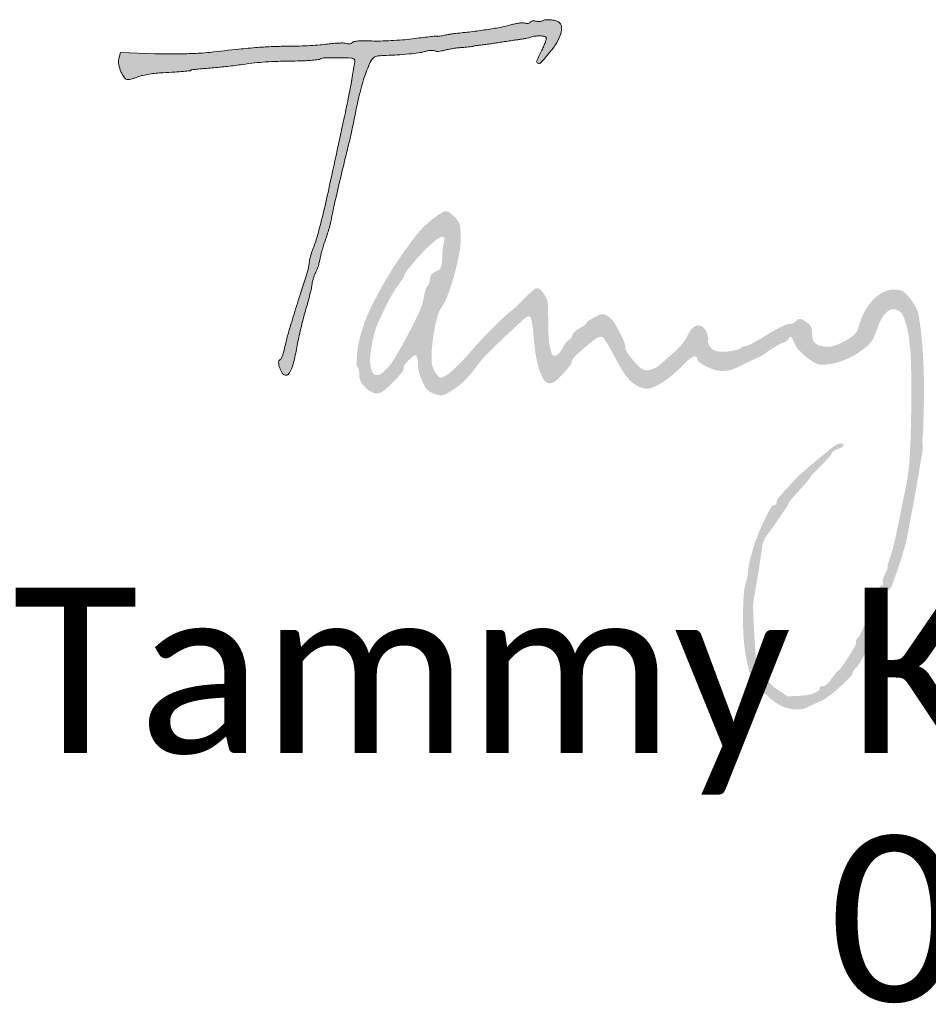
# Paper-space layout 'Layout1' of a CAD drawing. Extents: x 0 to 39.3, y 0 to 22.
# Tile 128 of 131: x 36.2 to 37, y 3.4 to 4.2. Entities that reach past the tile are written whole.
import ezdxf

# ---------------------------------------------------------------- set-up
doc = ezdxf.new("R2010")
doc.units = 0
doc.header["$MEASUREMENT"] = 0
doc.layers.add('SH_Text', color=7, linetype='Continuous', lineweight=13)
doc.styles.add('P_Straight-Normal LS 0.50', font='calibri.ttf', dxfattribs={"height": 0.14})

# ---------------------------------------------------------------- blocks, each defined once
blk = doc.blocks.new('TITLE_DDD_SIGNATURE_D08')
at = {"layer": 'SH_Text', "lineweight": 0, "extrusion": (0, 0, -1)}
blk.add_hatch(color=256, dxfattribs=at).paths.add_polyline_path([(-0.45082, 0.38018, 0.038191), (-0.45488, 0.3802, 0.038524), (-0.45897, 0.37958, 0.08992), (-0.46181, 0.37836, 0.223154), (-0.46419, 0.37445, 0.099601), (-0.46363, 0.3683, 0.066931), (-0.46014, 0.36057, 0.036284), (-0.45399, 0.35212, 0.011195), (-0.44684, 0.34405, 0.311046), (-0.44423, 0.34346, 0.424721), (-0.44339, 0.34552, 0.013238), (-0.44773, 0.35463, -0.015181), (-0.44939, 0.35814, -0.021391), (-0.45063, 0.36136, -0.018366), (-0.45142, 0.36404, -0.195758), (-0.45127, 0.36514, -0.22), (-0.44974, 0.36622, -0.039141), (-0.44617, 0.36659, -0.039886), (-0.442, 0.36637, -0.047303), (-0.43816, 0.36548, 0.024585), (-0.43656, 0.36503, 0.006869), (-0.43402, 0.36449, 0.006912), (-0.43112, 0.36395, 0.007216), (-0.42825, 0.36351, -0.001776), (-0.42484, 0.36301, -0.000705), (-0.42016, 0.36231, -0.000698), (-0.41512, 0.36154, -0.000876), (-0.41044, 0.36082, 0.002834), (-0.40591, 0.36013, 0.002704), (-0.4013, 0.35948, 0.00268), (-0.39722, 0.35895, 0.009641), (-0.39462, 0.35868, -0.008449), (-0.39272, 0.35849, -0.013792), (-0.39113, 0.35825, -0.007423), (-0.38983, 0.35801, -0.346906), (-0.38967, 0.35781, 0.371186), (-0.38949, 0.35762, 0.002456), (-0.38706, 0.35735, 0.007832), (-0.3842, 0.35708, 0.004736), (-0.3808, 0.35686, -0.014411), (-0.37695, 0.35652, -0.010367), (-0.37266, 0.35594, -0.010483), (-0.3686, 0.35521, -0.022185), (-0.3655, 0.35444, 0.025144), (-0.36288, 0.35381, 0.029608), (-0.36036, 0.35349, 0.030698), (-0.35823, 0.35347, 0.133445), (-0.35704, 0.35387, -0.132102), (-0.35586, 0.35426, -0.030631), (-0.35374, 0.35426, -0.029542), (-0.35122, 0.35395, -0.025183), (-0.34862, 0.35334, 0.035433), (-0.34336, 0.35221, 0.011815), (-0.33553, 0.3513, 0.009142), (-0.32502, 0.35052, 0.003841), (-0.31085, 0.34983, -0.064203), (-0.30707, 0.34919, -0.138084), (-0.3046, 0.3476, -0.077647), (-0.30251, 0.34433, -0.011234), (-0.29946, 0.33698, -0.016294), (-0.29687, 0.32958, -0.012382), (-0.29449, 0.32133, -0.009772), (-0.29206, 0.31121, -0.004472), (-0.28927, 0.29791, 0.001283), (-0.28791, 0.29126, 0.001551), (-0.2866, 0.28502, 0.001315), (-0.28547, 0.27977, 0.010592), (-0.2849, 0.27737, -0.005465), (-0.28164, 0.26442, -0.001377), (-0.27662, 0.24326, -0.001102), (-0.27173, 0.22212, -0.01004), (-0.2698, 0.21286, 0.01292), (-0.26886, 0.20847, 0.007989), (-0.26754, 0.20337, 0.008011), (-0.26607, 0.19837, 0.01426), (-0.26468, 0.19431, -0.01171), (-0.26333, 0.19041, -0.008004), (-0.26196, 0.18592, -0.008071), (-0.26078, 0.18155, -0.016125), (-0.26002, 0.17805, 0.017393), (-0.25932, 0.17489, 0.014551), (-0.25837, 0.17159, 0.014799), (-0.25732, 0.16862, 0.038442), (-0.25634, 0.16657, -0.039027), (-0.25541, 0.16461, -0.018533), (-0.2545, 0.16197, -0.018242), (-0.25375, 0.15911, -0.024611), (-0.2533, 0.15649, 0.024548), (-0.25273, 0.15321, 0.006028), (-0.25148, 0.14788, 0.006159), (-0.24989, 0.1418, 0.006119), (-0.24814, 0.13575, -0.00861), (-0.24626, 0.12908, -0.005153), (-0.24423, 0.1211, -0.005158), (-0.24238, 0.11311, -0.008929), (-0.24103, 0.10643, 0.010009), (-0.23834, 0.09325, 0.036857), (-0.23586, 0.08511, 0.067374), (-0.23337, 0.08058, 0.29735), (-0.23065, 0.07957, 0.198042), (-0.22801, 0.08143, 0.061355), (-0.22589, 0.0859, 0.063969), (-0.22499, 0.09053, 0.285847), (-0.22624, 0.09286, -0.14205), (-0.22714, 0.09379, -0.025483), (-0.22816, 0.09599, -0.025705), (-0.22912, 0.09879, -0.020741), (-0.22987, 0.10187, 0.010171), (-0.2307, 0.10562, 0.004498), (-0.23193, 0.11054, 0.00445), (-0.23334, 0.11574, 0.005977), (-0.23471, 0.12042, 0.000354), (-0.24006, 0.13782, 0.001648), (-0.24318, 0.14785, 0.002772), (-0.24548, 0.15501, 0.003469), (-0.2477, 0.16163, -0.0113), (-0.24889, 0.16539, -0.011127), (-0.24992, 0.16922, -0.011061), (-0.25067, 0.17261, -0.041161), (-0.25092, 0.17478, 0.043063), (-0.25117, 0.17686, 0.014323), (-0.25188, 0.17985, 0.014138), (-0.25285, 0.18313, 0.015636), (-0.25398, 0.18624, -0.02561), (-0.25755, 0.19667, -0.009232), (-0.26157, 0.21183, -0.005963), (-0.26676, 0.23412, -0.001582), (-0.27452, 0.26982, 0.00018), (-0.27611, 0.27728, 0.000155), (-0.2778, 0.28513, 0.000156), (-0.27934, 0.29226, 0.000447), (-0.28041, 0.29721, -0.003753), (-0.28437, 0.31609, -0.006628), (-0.28732, 0.33174, -0.002242), (-0.28957, 0.34494, -0.233525), (-0.28905, 0.34665, -0.196774), (-0.28652, 0.34781, -0.006417), (-0.27514, 0.34812, -0.008362), (-0.26399, 0.34809, -0.126339), (-0.26029, 0.34706, 0.101968), (-0.25858, 0.3465, 0.007262), (-0.25357, 0.34599, 0.009988), (-0.24754, 0.34559, 0.007365), (-0.24084, 0.34538, -0.002584), (-0.22445, 0.34502, -0.009136), (-0.21393, 0.34454, -0.011831), (-0.2049, 0.34374, -0.007043), (-0.1942, 0.3424, 0.003171), (-0.18824, 0.3416, 0.002519), (-0.18181, 0.34081, 0.002546), (-0.17583, 0.34014, 0.00638), (-0.17146, 0.33973, -0.000541), (-0.15965, 0.33876, -0.004524), (-0.15431, 0.33827, -0.002919), (-0.15098, 0.33791, -0.372496), (-0.15072, 0.33763, 0.375707), (-0.15029, 0.33717, 0.002576), (-0.14446, 0.3366, 0.007184), (-0.13709, 0.33604, 0.003046), (-0.1272, 0.33548, -0.014591), (-0.12148, 0.33502, -0.012894), (-0.11555, 0.33422, -0.013062), (-0.11024, 0.33322, -0.037914), (-0.10667, 0.33216, 0.010839), (-0.10385, 0.33115, 0.012296), (-0.10112, 0.33032, 0.011549), (-0.09876, 0.32972, 0.064351), (-0.09747, 0.3296, 0.232772), (-0.0945, 0.33118, 0.053816), (-0.09162, 0.33625, 0.053303), (-0.08974, 0.34226, 0.111443), (-0.08987, 0.34713), (-0.09121, 0.35244), (-0.12019, 0.35153, -0.007705), (-0.13258, 0.35132, -0.006253), (-0.14587, 0.35148, -0.006325), (-0.15812, 0.35193, -0.01629), (-0.16695, 0.35266, 0.002086), (-0.19142, 0.35537, 0.007235), (-0.20727, 0.35683, 0.010057), (-0.2202, 0.35757, 0.008179), (-0.23408, 0.35786, -0.007319), (-0.24254, 0.35802, -0.005808), (-0.25167, 0.35843, -0.005875), (-0.26012, 0.35901, -0.014597), (-0.26629, 0.35969, 0.012588), (-0.27135, 0.36027, 0.014565), (-0.27618, 0.36055, 0.013675), (-0.28027, 0.36056, 0.078781), (-0.28239, 0.36018, -0.060023), (-0.28386, 0.35985, -0.065703), (-0.28532, 0.35989, -0.074465), (-0.28655, 0.36029, -0.13201), (-0.28735, 0.36099, 0.210064), (-0.28864, 0.36182, 0.019073), (-0.29253, 0.36229, 0.020853), (-0.29762, 0.36249, 0.011713), (-0.30381, 0.36233, -0.017127), (-0.31095, 0.36222, -0.008224), (-0.32012, 0.36255, -0.008143), (-0.32968, 0.3632, -0.011528), (-0.33816, 0.36412, 0.00269), (-0.34565, 0.36507, 0.004033), (-0.35221, 0.3658, 0.001714), (-0.35781, 0.36637, 0.086372), (-0.35891, 0.36629, -0.07978), (-0.35977, 0.36621, -0.013687), (-0.36141, 0.36637, -0.014608), (-0.36333, 0.36667, -0.012581), (-0.36534, 0.3671, 0.012455), (-0.36767, 0.36759, 0.006488), (-0.37059, 0.3681, 0.006447), (-0.3736, 0.36854, 0.009782), (-0.37623, 0.36884, -0.007505), (-0.3893, 0.37027, -0.007737), (-0.40219, 0.37208, -0.00802), (-0.41349, 0.37402, -0.023068), (-0.42123, 0.37586, 0.018249), (-0.42505, 0.3768, 0.021378), (-0.42873, 0.37741, 0.020902), (-0.43185, 0.37766, 0.109193), (-0.43353, 0.37735, -0.072234), (-0.43473, 0.37704, -0.074712), (-0.43595, 0.37709, -0.08173), (-0.43701, 0.37748, -0.118223), (-0.43774, 0.37815, 0.125981), (-0.4385, 0.37885, 0.070432), (-0.4397, 0.37927, 0.063028), (-0.44111, 0.37938, 0.05974), (-0.44254, 0.37914, -0.043778), (-0.44402, 0.37884, -0.037533), (-0.44562, 0.37878, -0.039246), (-0.44708, 0.37895, -0.082031), (-0.44815, 0.37935, 0.110882)])
h = blk.add_hatch(color=256, dxfattribs=at)
h.paths.add_polyline_path([(-0.67029, -0.20207, 0.082491), (-0.66703, -0.20288, 0.027749), (-0.66211, -0.20299, 0.053358), (-0.65608, -0.20216, 0.049119), (-0.65019, -0.20005, 0.047062), (-0.64459, -0.19673, 0.041304), (-0.63945, -0.19229, -0.029917), (-0.63835, -0.1913, -0.030468), (-0.63716, -0.19046, -0.031988), (-0.63603, -0.18986, -0.098669), (-0.6352, -0.18967, 0.179967), (-0.63426, -0.18929, 0.017102), (-0.63248, -0.18752, 0.020129), (-0.63044, -0.1852, 0.014511), (-0.62836, -0.18245, 0.08182), (-0.62389, -0.17336, 0.028965), (-0.6205, -0.15921, 0.026392), (-0.61836, -0.14216, 0.02115), (-0.61781, -0.12367, 0.010201), (-0.61831, -0.10855, 0.033133), (-0.6195, -0.0986, 0.053132), (-0.62133, -0.09254), (-0.62232, -0.08544, 0.034683), (-0.62275, -0.0814, 0.023368), (-0.6242, -0.07497, 0.007016), (-0.627, -0.06533, 0.022774), (-0.63097, -0.05423, 0.017389), (-0.63626, -0.04246, 0.009191), (-0.64173, -0.03184, 0.284318), (-0.6442, -0.03042, -0.128519), (-0.64496, -0.03025, -0.100727), (-0.64563, -0.02971, -0.089151), (-0.64609, -0.02889, -0.075721), (-0.64627, -0.02791, 0.09248), (-0.64655, -0.02666, 0.03134), (-0.64738, -0.025, 0.029919), (-0.64855, -0.02323, 0.030206), (-0.64992, -0.02162, -0.004846), (-0.65166, -0.01978, -0.001943), (-0.654, -0.01724, -0.001922), (-0.6565, -0.01447, -0.002427), (-0.65879, -0.01189, 0.030747), (-0.66694, -0.00371, 0.008828), (-0.68053, 0.00794, 0.004934), (-0.69469, 0.01941, 0.112206), (-0.69938, 0.02166, 0.095012), (-0.70213, 0.02175, 0.460296), (-0.70285, 0.02059, 0.182316), (-0.70136, 0.01871, 0.052113), (-0.69792, 0.01711, -0.030478), (-0.69601, 0.01632, -0.040139), (-0.69439, 0.01536, -0.045099), (-0.69324, 0.01438, -0.188397), (-0.69289, 0.01356, 0.162162), (-0.69248, 0.01247, 0.009273), (-0.69016, 0.00967, 0.01338), (-0.68719, 0.00641, 0.009371), (-0.68369, 0.00289, -0.005545), (-0.68018, -0.00057, -0.008434), (-0.67722, -0.00366, -0.003949), (-0.67478, -0.00633, -0.176661), (-0.67451, -0.00702, 0.165321), (-0.67424, -0.00772, 0.003352), (-0.67179, -0.01067, 0.007536), (-0.66882, -0.01409, 0.004949), (-0.6653, -0.01794, -0.00599), (-0.66178, -0.02181, -0.00895), (-0.65881, -0.02528, -0.004648), (-0.65639, -0.02826, -0.161469), (-0.65608, -0.02909, 0.13926), (-0.65559, -0.03065, 0.001903), (-0.64998, -0.03904, 0.005861), (-0.64397, -0.04775, 0.006929), (-0.63807, -0.05583, -0.041323), (-0.63664, -0.0581, -0.025897), (-0.63534, -0.06096, -0.025929), (-0.63435, -0.06393, -0.042379), (-0.63386, -0.06653, 0.012059), (-0.63308, -0.07263, 0.001908), (-0.63123, -0.08457, 0.002273), (-0.62911, -0.09747, 0.003456), (-0.62715, -0.10866, -0.052549), (-0.62643, -0.1181, -0.007105), (-0.62729, -0.13797, -0.00465), (-0.62866, -0.15841, -0.109816), (-0.63033, -0.16391, 0.014464), (-0.63111, -0.16539, 0.006192), (-0.63207, -0.16741, 0.006121), (-0.63304, -0.16959, 0.008021), (-0.63387, -0.17161, -0.047847), (-0.63498, -0.17378, -0.019927), (-0.63685, -0.17649, -0.019498), (-0.63911, -0.17925, -0.023868), (-0.64143, -0.18164, 0.032369), (-0.64361, -0.18396), (-0.65577, -0.19216, 0.011537), (-0.65975, -0.19182, 0.010982), (-0.66381, -0.19165, -0.031187), (-0.67095, -0.19108, -0.0468), (-0.67702, -0.18961, -0.058193), (-0.68129, -0.18756, -0.249004), (-0.68265, -0.18519, 0.151046), (-0.68289, -0.18448, 0.098438), (-0.68354, -0.18388, 0.081443), (-0.6845, -0.18349, 0.063486), (-0.68561, -0.18339, -0.135076), (-0.68697, -0.18306, -0.044017), (-0.6887, -0.18189, -0.040144), (-0.69048, -0.1802, -0.035717), (-0.69204, -0.17818, 0.01101), (-0.69355, -0.17601, 0.010535), (-0.69518, -0.17387, 0.010527), (-0.69669, -0.17205, 0.036757), (-0.69778, -0.17097, -0.061962), (-0.70154, -0.16684, -0.01218), (-0.70713, -0.15848, -0.008981), (-0.71242, -0.1498, -0.125036), (-0.71342, -0.1463, 0.050103), (-0.71359, -0.14502, 0.047675), (-0.71402, -0.14377, 0.051331), (-0.71461, -0.14274, 0.105711), (-0.7153, -0.14212, -0.140585), (-0.71621, -0.14118, -0.008677), (-0.718, -0.13768, -0.012327), (-0.71999, -0.13336, -0.008791), (-0.72201, -0.12843, 0.010979), (-0.72402, -0.12358, 0.017062), (-0.72598, -0.1195, 0.011483), (-0.72776, -0.1163, 0.274966), (-0.72863, -0.11582, -0.153038), (-0.72925, -0.11565, -0.116556), (-0.72974, -0.11513, -0.093696), (-0.73002, -0.11434, -0.066704), (-0.73004, -0.1134, 0.077724), (-0.73023, -0.10947, 0.029725), (-0.73164, -0.10417, 0.022689), (-0.73351, -0.09927, 0.307093), (-0.73505, -0.0983, -0.149296), (-0.7357, -0.09812, -0.148348), (-0.73615, -0.09761, -0.114436), (-0.7363, -0.09682, -0.069095), (-0.73614, -0.09587, 0.111798), (-0.73602, -0.09456, 0.03222), (-0.73642, -0.09255, 0.030674), (-0.73719, -0.09028, 0.028391), (-0.73824, -0.08806, -0.013135), (-0.73929, -0.08601, -0.024102), (-0.74001, -0.08429, -0.024474), (-0.74041, -0.083, -0.480454), (-0.7402, -0.0827, 0.461484), (-0.73994, -0.08238, 0.014528), (-0.74035, -0.08054, 0.018903), (-0.74105, -0.07818, 0.01076), (-0.74205, -0.07538, -0.024424), (-0.74339, -0.07133, -0.005807), (-0.74519, -0.06448, -0.005959), (-0.74709, -0.05654, -0.005853), (-0.7488, -0.04851, 0.000087), (-0.75056, -0.03981, 0.000058), (-0.75258, -0.0298, 0.000058), (-0.75455, -0.02008, 0.000112), (-0.75613, -0.01231, -0.021794), (-0.75777, -0.0019, -0.012182), (-0.7589, 0.01087, -0.008941), (-0.75968, 0.02754, -0.003488), (-0.76018, 0.05059, -0.009756), (-0.75999, 0.08952, -0.034182), (-0.75766, 0.11449, -0.056898), (-0.75336, 0.12976, -0.257781), (-0.7464, 0.13536, -0.16403), (-0.74207, 0.1347, -0.096266), (-0.73792, 0.13142, -0.066194), (-0.73407, 0.12551, -0.031142), (-0.73065, 0.11704, 0.028687), (-0.72839, 0.11135, 0.060686), (-0.72589, 0.10732, 0.053723), (-0.72229, 0.10373, 0.018381), (-0.71638, 0.09931, 0.034459), (-0.70859, 0.09469, 0.035295), (-0.70031, 0.09123, 0.036995), (-0.69205, 0.0891, 0.04942), (-0.68433, 0.08849, 0.122676), (-0.67878, 0.08999, 0.040471), (-0.6717, 0.09472, 0.040835), (-0.66523, 0.10077, 0.08129), (-0.66142, 0.10663, -0.010403), (-0.65958, 0.1106, -0.119831), (-0.6585, 0.11191, -0.353181), (-0.65749, 0.11187, -0.077588), (-0.6563, 0.11044, 0.040421), (-0.65539, 0.10917, 0.044346), (-0.65431, 0.10811, 0.049099), (-0.65324, 0.10739, 0.132134), (-0.65235, 0.10718, -0.134462), (-0.65041, 0.10672, -0.007267), (-0.6449, 0.10358, -0.011691), (-0.63957, 0.10027, -0.04376), (-0.63647, 0.09784, 0.063384), (-0.63575, 0.09731, 0.005245), (-0.6337, 0.09622, 0.006946), (-0.63122, 0.09497, 0.0053), (-0.62846, 0.09367, -0.002093), (-0.62557, 0.09233, -0.002014), (-0.62264, 0.09094, -0.001991), (-0.62007, 0.0897, -0.007323), (-0.61846, 0.08888, 0.01299), (-0.61232, 0.08585, 0.037602), (-0.60787, 0.08419, 0.047037), (-0.60382, 0.08342, 0.031664), (-0.59911, 0.08327, 0.071623), (-0.59309, 0.08434, 0.041242), (-0.58631, 0.08722, 0.038498), (-0.58065, 0.09077, 0.246044), (-0.57923, 0.09371, -0.307451), (-0.57821, 0.09532, -0.21032), (-0.57597, 0.09531, -0.071328), (-0.57218, 0.09292, -0.0235), (-0.56736, 0.08842, 0.024233), (-0.55802, 0.07971, 0.036034), (-0.54898, 0.07313, 0.041971), (-0.54101, 0.06904, 0.13518), (-0.53515, 0.06833, 0.09166), (-0.52808, 0.07075, 0.076091), (-0.52181, 0.07566, 0.052406), (-0.51556, 0.0839, 0.01853), (-0.50836, 0.09686, -0.012107), (-0.50523, 0.10266, -0.018004), (-0.50219, 0.10757, -0.013302), (-0.49949, 0.11138, -0.227615), (-0.49816, 0.11207, -0.170031), (-0.49332, 0.11054, -0.017355), (-0.4838, 0.1029, -0.01681), (-0.47482, 0.09461, -0.184496), (-0.47282, 0.09022, 0.139841), (-0.47241, 0.08907, 0.010673), (-0.47042, 0.08639, 0.014013), (-0.46784, 0.08326, 0.010203), (-0.46481, 0.07992, 0.015835), (-0.46077, 0.07592, 0.053428), (-0.4578, 0.07369, 0.088645), (-0.45535, 0.07277, 0.131151), (-0.45308, 0.07295, 0.1916), (-0.44863, 0.07683, 0.04778), (-0.44498, 0.08598, 0.036404), (-0.44214, 0.09924, 0.017082), (-0.44032, 0.1167, -0.016989), (-0.43985, 0.12124, -0.024673), (-0.4391, 0.12519, -0.022247), (-0.43822, 0.12827, -0.227795), (-0.43732, 0.12919, -0.279629), (-0.43411, 0.12855, -0.003005), (-0.41693, 0.11264, -0.009083), (-0.40115, 0.09731, -0.036858), (-0.39245, 0.08713, 0.01365), (-0.38693, 0.08004, 0.027594), (-0.38215, 0.07484, 0.030592), (-0.37716, 0.07055, 0.021533), (-0.37107, 0.06632, 0.020123), (-0.36665, 0.06377, 0.07833), (-0.36366, 0.06276, 0.091625), (-0.36076, 0.0628, 0.033565), (-0.35678, 0.06387, 0.04883), (-0.35332, 0.06545, 0.070851), (-0.35068, 0.06752, 0.061375), (-0.34847, 0.07048, 0.027588), (-0.3463, 0.07483, 0.022696), (-0.34488, 0.07856, 0.019009), (-0.34372, 0.08264, 0.019429), (-0.34293, 0.08646, 0.048765), (-0.34275, 0.08928, -0.026655), (-0.3427, 0.09159, -0.033261), (-0.3424, 0.09371, -0.035243), (-0.34192, 0.09539, -0.160537), (-0.34129, 0.09618, -0.323107), (-0.3394, 0.0961, -0.026383), (-0.33544, 0.09265, -0.029808), (-0.33182, 0.08869, -0.163841), (-0.33083, 0.08602, 0.170114), (-0.32915, 0.08168, 0.019354), (-0.32191, 0.07382, 0.020777), (-0.31406, 0.06657, 0.137713), (-0.30927, 0.06436, 0.152517), (-0.30408, 0.06512, 0.078577), (-0.29862, 0.06889, 0.077148), (-0.2945, 0.07426, 0.13395), (-0.29321, 0.07968, -0.025226), (-0.29317, 0.0816, -0.028129), (-0.29294, 0.08343, -0.02911), (-0.29257, 0.08495, -0.114401), (-0.29209, 0.08578, 0.178801), (-0.29111, 0.08809, 0.021073), (-0.29109, 0.09376, 0.02378), (-0.29168, 0.10058, 0.019831), (-0.29293, 0.10774, 0.058934), (-0.30242, 0.13542, 0.028015), (-0.32065, 0.16845, 0.027544), (-0.34184, 0.19843, 0.080579), (-0.36048, 0.21544, 0.023731), (-0.36466, 0.2179, 0.153528), (-0.36704, 0.21833, 0.137348), (-0.36937, 0.21735, 0.017663), (-0.37353, 0.21379, 0.046889), (-0.37626, 0.21077, 0.078409), (-0.37786, 0.20775, 0.05883), (-0.3787, 0.2038, 0.016666), (-0.37908, 0.19751, 0.051252), (-0.37805, 0.184, 0.021132), (-0.37404, 0.16607, 0.020994), (-0.36857, 0.14868, 0.056086), (-0.36282, 0.13704, -0.075414), (-0.35947, 0.12954, -0.022197), (-0.35664, 0.11722, -0.022615), (-0.35477, 0.10353, -0.030343), (-0.3544, 0.09102, -0.052779), (-0.35471, 0.08879, -0.028443), (-0.35553, 0.08613, -0.027997), (-0.35668, 0.08348, -0.039105), (-0.35802, 0.08128, -0.02219), (-0.36032, 0.07837, -0.174352), (-0.36179, 0.07753, -0.154455), (-0.36355, 0.07778, -0.016382), (-0.36728, 0.07971, -0.055177), (-0.37032, 0.08188, -0.010592), (-0.37528, 0.08652, -0.011166), (-0.38085, 0.09222, -0.010082), (-0.38636, 0.09835, 0.01018), (-0.39568, 0.10871, 0.008046), (-0.40617, 0.11954, 0.008006), (-0.4161, 0.12916, 0.023693), (-0.42332, 0.13532, -0.022769), (-0.42481, 0.13659, -0.004007), (-0.42748, 0.13912, -0.004336), (-0.43057, 0.14214, -0.003885), (-0.43372, 0.14533, 0.011723), (-0.43682, 0.14836, 0.016424), (-0.43973, 0.15091, 0.012726), (-0.44223, 0.15285, 0.168326), (-0.44333, 0.1532, 0.181282), (-0.4464, 0.15193, 0.060139), (-0.4496, 0.14815, 0.057289), (-0.45205, 0.14329, 0.085362), (-0.45291, 0.13861, 0.000566), (-0.45295, 0.13554, 0.000254), (-0.45298, 0.13149, 0.000251), (-0.45302, 0.12721, 0.000341), (-0.45305, 0.12335, -0.014053), (-0.45346, 0.11131, -0.036135), (-0.45463, 0.10269, -0.054054), (-0.45639, 0.09728, -0.338714), (-0.45879, 0.09599, -0.115698), (-0.46027, 0.0966, -0.042585), (-0.462, 0.09806, -0.039391), (-0.46368, 0.10006, -0.037903), (-0.46506, 0.10231, 0.02378), (-0.46639, 0.10464, 0.023426), (-0.46794, 0.10684, 0.02407), (-0.46948, 0.10863, 0.077683), (-0.47072, 0.10959, -0.060738), (-0.47176, 0.11034, -0.051923), (-0.47265, 0.11136, -0.054397), (-0.47327, 0.11247, -0.092304), (-0.4735, 0.11351, 0.15983), (-0.47392, 0.11466, 0.037593), (-0.47532, 0.11619, 0.034994), (-0.47729, 0.1178, 0.028271), (-0.47959, 0.11924, -0.016491), (-0.4819, 0.1206, -0.023227), (-0.48385, 0.12198, -0.020715), (-0.48532, 0.12322, -0.201548), (-0.48565, 0.12395, 0.217683), (-0.48601, 0.12467, 0.018252), (-0.48772, 0.12596, 0.02166), (-0.48997, 0.12738, 0.014954), (-0.49263, 0.12881, 0.016093), (-0.4969, 0.13077, 0.09959), (-0.49926, 0.13125, 0.123522), (-0.50138, 0.13072, 0.030264), (-0.50447, 0.12882, 0.098037), (-0.50839, 0.12472, 0.021541), (-0.5133, 0.11625, 0.021042), (-0.51746, 0.10742, 0.107802), (-0.51844, 0.10212, -0.13942), (-0.51881, 0.10063, -0.017833), (-0.52058, 0.09781, -0.019744), (-0.52297, 0.09454, -0.015266), (-0.52583, 0.09117, -0.014918), (-0.53006, 0.08675, -0.067559), (-0.53291, 0.08462, -0.108004), (-0.53553, 0.08383, -0.07298), (-0.53864, 0.08405, -0.027235), (-0.54087, 0.08466, -0.023215), (-0.54314, 0.08554, -0.023867), (-0.54513, 0.08653, -0.05914), (-0.54645, 0.08749, 0.005781), (-0.54787, 0.08878, 0.001075), (-0.55052, 0.09112, 0.001152), (-0.55362, 0.09383, 0.001051), (-0.55684, 0.09661, -0.013812), (-0.56235, 0.10164, -0.029352), (-0.56627, 0.10588, -0.034149), (-0.56928, 0.11011, -0.027294), (-0.57194, 0.11503, 0.047479), (-0.57298, 0.11679, 0.032393), (-0.57448, 0.11859, 0.032694), (-0.57617, 0.12014, 0.055066), (-0.57779, 0.12118, 0.187173), (-0.58137, 0.1215, 0.132807), (-0.58486, 0.11939, 0.106666), (-0.58736, 0.11531, 0.09248), (-0.58813, 0.11035, -0.107551), (-0.58909, 0.10513, -0.148527), (-0.59211, 0.10149, -0.11807), (-0.59725, 0.09962, -0.054694), (-0.60441, 0.09958, -0.016261), (-0.60813, 0.1001, -0.019451), (-0.6116, 0.10083, -0.018532), (-0.61444, 0.10166, -0.10848), (-0.61576, 0.10245, 0.054933), (-0.61672, 0.10317, 0.038685), (-0.61792, 0.10376, 0.039129), (-0.61918, 0.10415, 0.063783), (-0.62029, 0.10426, -0.123752), (-0.6219, 0.10461, -0.006986), (-0.62647, 0.10696, -0.010375), (-0.63186, 0.10997, -0.007397), (-0.63777, 0.11355, 0.011209), (-0.64378, 0.11713, 0.014428), (-0.64946, 0.12014, 0.012229), (-0.65429, 0.12237, 0.110466), (-0.65657, 0.1228, -0.063653), (-0.65822, 0.12296, -0.0443), (-0.66001, 0.12354, -0.044522), (-0.66165, 0.12441, -0.067288), (-0.66288, 0.12547, 0.059712), (-0.66433, 0.12676, 0.142327), (-0.66568, 0.12722, 0.114394), (-0.66727, 0.12692, 0.031614), (-0.66953, 0.12575, 0.034765), (-0.6731, 0.12326, 0.091427), (-0.67513, 0.1209, 0.096695), (-0.67611, 0.11806, 0.041943), (-0.67635, 0.11405, -0.086433), (-0.67698, 0.10974, -0.134171), (-0.67905, 0.10663, -0.112966), (-0.68271, 0.10466, -0.050632), (-0.68813, 0.10375, -0.099034), (-0.69551, 0.10472, -0.045932), (-0.70437, 0.10869, -0.045428), (-0.71202, 0.11396, -0.157624), (-0.7152, 0.11898, 0.052779), (-0.72019, 0.13236, 0.071652), (-0.72751, 0.14294, 0.084732), (-0.73639, 0.14974, 0.12251), (-0.74594, 0.15208, 0.044526), (-0.74988, 0.15171, 0.085135), (-0.75285, 0.15062, 0.069947), (-0.75566, 0.14845, 0.022325), (-0.75917, 0.14448, 0.02786), (-0.7616, 0.14112, 0.022679), (-0.76383, 0.13727, 0.023248), (-0.76555, 0.13353, 0.0539), (-0.7664, 0.13056, 0.017017), (-0.76864, 0.11428, 0.01131), (-0.77015, 0.09549, 0.010544), (-0.77089, 0.07503, 0.009307), (-0.77081, 0.0537, 0.00218), (-0.77029, 0.03373, 0.024319), (-0.76965, 0.02579), (-0.76979, 0.01715, 0.030608), (-0.76952, 0.01452, 0.000274), (-0.76621, -0.0051, 0.000821), (-0.76311, -0.02325, 0.007349), (-0.76162, -0.03119, -0.002913), (-0.76099, -0.03443, -0.000658), (-0.75994, -0.03994, -0.000682), (-0.75876, -0.0463, -0.000662), (-0.75757, -0.05273, 0.02357), (-0.75435, -0.06667, 0.013537), (-0.74922, -0.08314, 0.007244), (-0.74363, -0.09877, 0.174503), (-0.74067, -0.10226, -0.115283), (-0.73988, -0.103, -0.05408), (-0.73923, -0.10424, -0.049501), (-0.7388, -0.10576, -0.049488), (-0.73868, -0.10734, 0.066589), (-0.73811, -0.11243, 0.017108), (-0.73583, -0.1204, 0.017894), (-0.73273, -0.12894, 0.024208), (-0.72929, -0.1364, -0.011047), (-0.72776, -0.13949, -0.013051), (-0.72646, -0.14249, -0.011947), (-0.72549, -0.14506, -0.076392), (-0.72524, -0.14642, 0.108841), (-0.72441, -0.14968, 0.009907), (-0.72048, -0.15713, 0.012627), (-0.71624, -0.16437, 0.058526), (-0.71322, -0.16816, -0.023363), (-0.71225, -0.16922, -0.026335), (-0.71141, -0.17033, -0.026931), (-0.71081, -0.17134, -0.112985), (-0.71064, -0.17201, 0.185343), (-0.70962, -0.17442, 0.008425), (-0.70319, -0.18089, 0.015028), (-0.69614, -0.18734, 0.025285), (-0.68981, -0.19226, 0.007011), (-0.68535, -0.19528)])
h.paths.add_polyline_path([(-0.36488, 0.19579, -0.402249), (-0.36294, 0.19671, -0.09059), (-0.35841, 0.19421, -0.017702), (-0.35139, 0.18805, -0.018713), (-0.34499, 0.18156, -0.013128), (-0.33826, 0.1738, -0.007417), (-0.33227, 0.16629, -0.157979), (-0.33132, 0.16364, 0.135114), (-0.33115, 0.1631, 0.003377), (-0.32974, 0.16092, 0.007024), (-0.32802, 0.15838, 0.0047), (-0.32598, 0.15553, -0.015208), (-0.32364, 0.1521, -0.008512), (-0.32099, 0.1478, -0.008487), (-0.31847, 0.14337, -0.013658), (-0.31649, 0.13949, 0.00036), (-0.31468, 0.13572, 0.000278), (-0.31271, 0.13162, 0.000281), (-0.31086, 0.12778, 0.000672), (-0.30949, 0.12494, -0.045538), (-0.30651, 0.11708, -0.021158), (-0.30405, 0.10643, -0.020838), (-0.30251, 0.09584, -0.058239), (-0.30262, 0.08835, -0.060326), (-0.30405, 0.08278, -0.192105), (-0.30662, 0.08002, -0.222922), (-0.31009, 0.08001, -0.080174), (-0.31428, 0.08286, -0.066451), (-0.3225, 0.093, -0.014186), (-0.33379, 0.11273, -0.014166), (-0.34394, 0.13307, -0.066812), (-0.3478, 0.1455, 0.015938), (-0.3485, 0.14895, 0.021399), (-0.34937, 0.15202, 0.019179), (-0.35027, 0.15445, 0.165222), (-0.35102, 0.15531, -0.137685), (-0.3517, 0.156, -0.043286), (-0.35229, 0.15733, -0.039513), (-0.35271, 0.159, -0.034743), (-0.35289, 0.16079, 0.079242), (-0.35329, 0.16283, 0.078909), (-0.35429, 0.16465, 0.073037), (-0.3559, 0.16618, 0.055144), (-0.35803, 0.16736, -0.061536), (-0.36068, 0.16888, -0.124467), (-0.36219, 0.17074, -0.082835), (-0.36298, 0.1736, -0.017168), (-0.36334, 0.17883, 0.010995), (-0.36356, 0.18275, 0.01019), (-0.36396, 0.18675, 0.010233), (-0.36446, 0.1903, 0.03334), (-0.36499, 0.19261, -0.16593)], flags=16)
at = {"layer": 'SH_Text', "lineweight": 0, "flags": 128}
blk.add_lwpolyline([(0.45082, 0.38018, -0.038191), (0.45488, 0.3802, -0.038524), (0.45897, 0.37958, -0.08992), (0.46181, 0.37836, -0.223154), (0.46419, 0.37445, -0.099601), (0.46363, 0.3683, -0.066931), (0.46014, 0.36057, -0.036284), (0.45399, 0.35212, -0.011195), (0.44684, 0.34405, -0.311046), (0.44423, 0.34346, -0.424721), (0.44339, 0.34552, -0.013238), (0.44773, 0.35463, 0.015181), (0.44939, 0.35814, 0.021391), (0.45063, 0.36136, 0.018366), (0.45142, 0.36404, 0.195758), (0.45127, 0.36514, 0.22), (0.44974, 0.36622, 0.039141), (0.44617, 0.36659, 0.039886), (0.442, 0.36637, 0.047303), (0.43816, 0.36548, -0.024585), (0.43656, 0.36503, -0.006869), (0.43402, 0.36449, -0.006912), (0.43112, 0.36395, -0.007216), (0.42825, 0.36351, 0.001776), (0.42484, 0.36301, 0.000705), (0.42016, 0.36231, 0.000698), (0.41512, 0.36154, 0.000876), (0.41044, 0.36082, -0.002834), (0.40591, 0.36013, -0.002704), (0.4013, 0.35948, -0.00268), (0.39722, 0.35895, -0.009641), (0.39462, 0.35868, 0.008449), (0.39272, 0.35849, 0.013792), (0.39113, 0.35825, 0.007423), (0.38983, 0.35801, 0.346906), (0.38967, 0.35781, -0.371186), (0.38949, 0.35762, -0.002456), (0.38706, 0.35735, -0.007832), (0.3842, 0.35708, -0.004736), (0.3808, 0.35686, 0.014411), (0.37695, 0.35652, 0.010367), (0.37266, 0.35594, 0.010483), (0.3686, 0.35521, 0.022185), (0.3655, 0.35444, -0.025144), (0.36288, 0.35381, -0.029608), (0.36036, 0.35349, -0.030698), (0.35823, 0.35347, -0.133445), (0.35704, 0.35387, 0.132102), (0.35586, 0.35426, 0.030631), (0.35374, 0.35426, 0.029542), (0.35122, 0.35395, 0.025183), (0.34862, 0.35334, -0.035433), (0.34336, 0.35221, -0.011815), (0.33553, 0.3513, -0.009142), (0.32502, 0.35052, -0.003841), (0.31085, 0.34983, 0.064203), (0.30707, 0.34919, 0.138084), (0.3046, 0.3476, 0.077647), (0.30251, 0.34433, 0.011234), (0.29946, 0.33698, 0.016294), (0.29687, 0.32958, 0.012382), (0.29449, 0.32133, 0.009772), (0.29206, 0.31121, 0.004472), (0.28927, 0.29791, -0.001283), (0.28791, 0.29126, -0.001551), (0.2866, 0.28502, -0.001315), (0.28547, 0.27977, -0.010592), (0.2849, 0.27737, 0.005465), (0.28164, 0.26442, 0.001377), (0.27662, 0.24326, 0.001102), (0.27173, 0.22212, 0.01004), (0.2698, 0.21286, -0.01292), (0.26886, 0.20847, -0.007989), (0.26754, 0.20337, -0.008011), (0.26607, 0.19837, -0.01426), (0.26468, 0.19431, 0.01171), (0.26333, 0.19041, 0.008004), (0.26196, 0.18592, 0.008071), (0.26078, 0.18155, 0.016125), (0.26002, 0.17805, -0.017393), (0.25932, 0.17489, -0.014551), (0.25837, 0.17159, -0.014799), (0.25732, 0.16862, -0.038442), (0.25634, 0.16657, 0.039027), (0.25541, 0.16461, 0.018533), (0.2545, 0.16197, 0.018242), (0.25375, 0.15911, 0.024611), (0.2533, 0.15649, -0.024548), (0.25273, 0.15321, -0.006028), (0.25148, 0.14788, -0.006159), (0.24989, 0.1418, -0.006119), (0.24814, 0.13575, 0.00861), (0.24626, 0.12908, 0.005153), (0.24423, 0.1211, 0.005158), (0.24238, 0.11311, 0.008929), (0.24103, 0.10643, -0.010009), (0.23834, 0.09325, -0.036857), (0.23586, 0.08511, -0.067374), (0.23337, 0.08058, -0.29735), (0.23065, 0.07957, -0.198042), (0.22801, 0.08143, -0.061355), (0.22589, 0.0859, -0.063969), (0.22499, 0.09053, -0.285847), (0.22624, 0.09286, 0.14205), (0.22714, 0.09379, 0.025483), (0.22816, 0.09599, 0.025705), (0.22912, 0.09879, 0.020741), (0.22987, 0.10187, -0.010171), (0.2307, 0.10562, -0.004498), (0.23193, 0.11054, -0.00445), (0.23334, 0.11574, -0.005977), (0.23471, 0.12042, -0.000354), (0.24006, 0.13782, -0.001648), (0.24318, 0.14785, -0.002772), (0.24548, 0.15501, -0.003469), (0.2477, 0.16163, 0.0113), (0.24889, 0.16539, 0.011127), (0.24992, 0.16922, 0.011061), (0.25067, 0.17261, 0.041161), (0.25092, 0.17478, -0.043063), (0.25117, 0.17686, -0.014323), (0.25188, 0.17985, -0.014138), (0.25285, 0.18313, -0.015636), (0.25398, 0.18624, 0.02561), (0.25755, 0.19667, 0.009232), (0.26157, 0.21183, 0.005963), (0.26676, 0.23412, 0.001582), (0.27452, 0.26982, -0.00018), (0.27611, 0.27728, -0.000155), (0.2778, 0.28513, -0.000156), (0.27934, 0.29226, -0.000447), (0.28041, 0.29721, 0.003753), (0.28437, 0.31609, 0.006628), (0.28732, 0.33174, 0.002242), (0.28957, 0.34494, 0.233525), (0.28905, 0.34665, 0.196774), (0.28652, 0.34781, 0.006417), (0.27514, 0.34812, 0.008362), (0.26399, 0.34809, 0.126339), (0.26029, 0.34706, -0.101968), (0.25858, 0.3465, -0.007262), (0.25357, 0.34599, -0.009988), (0.24754, 0.34559, -0.007365), (0.24084, 0.34538, 0.002584), (0.22445, 0.34502, 0.009136), (0.21393, 0.34454, 0.011831), (0.2049, 0.34374, 0.007043), (0.1942, 0.3424, -0.003171), (0.18824, 0.3416, -0.002519), (0.18181, 0.34081, -0.002546), (0.17583, 0.34014, -0.00638), (0.17146, 0.33973, 0.000541), (0.15965, 0.33876, 0.004524), (0.15431, 0.33827, 0.002919), (0.15098, 0.33791, 0.372496), (0.15072, 0.33763, -0.375707), (0.15029, 0.33717, -0.002576), (0.14446, 0.3366, -0.007184), (0.13709, 0.33604, -0.003046), (0.1272, 0.33548, 0.014591), (0.12148, 0.33502, 0.012894), (0.11555, 0.33422, 0.013062), (0.11024, 0.33322, 0.037914), (0.10667, 0.33216, -0.010839), (0.10385, 0.33115, -0.012296), (0.10112, 0.33032, -0.011549), (0.09876, 0.32972, -0.064351), (0.09747, 0.3296, -0.232772), (0.0945, 0.33118, -0.053816), (0.09162, 0.33625, -0.053303), (0.08974, 0.34226, -0.111443), (0.08987, 0.34713), (0.09121, 0.35244), (0.12019, 0.35153, 0.007705), (0.13258, 0.35132, 0.006253), (0.14587, 0.35148, 0.006325), (0.15812, 0.35193, 0.01629), (0.16695, 0.35266, -0.002086), (0.19142, 0.35537, -0.007235), (0.20727, 0.35683, -0.010057), (0.2202, 0.35757, -0.008179), (0.23408, 0.35786, 0.007319), (0.24254, 0.35802, 0.005808), (0.25167, 0.35843, 0.005875), (0.26012, 0.35901, 0.014597), (0.26629, 0.35969, -0.012588), (0.27135, 0.36027, -0.014565), (0.27618, 0.36055, -0.013675), (0.28027, 0.36056, -0.078781), (0.28239, 0.36018, 0.060023), (0.28386, 0.35985, 0.065703), (0.28532, 0.35989, 0.074465), (0.28655, 0.36029, 0.13201), (0.28735, 0.36099, -0.210064), (0.28864, 0.36182, -0.019073), (0.29253, 0.36229, -0.020853), (0.29762, 0.36249, -0.011713), (0.30381, 0.36233, 0.017127), (0.31095, 0.36222, 0.008224), (0.32012, 0.36255, 0.008143), (0.32968, 0.3632, 0.011528), (0.33816, 0.36412, -0.00269), (0.34565, 0.36507, -0.004033), (0.35221, 0.3658, -0.001714), (0.35781, 0.36637, -0.086372), (0.35891, 0.36629, 0.07978), (0.35977, 0.36621, 0.013687), (0.36141, 0.36637, 0.014608), (0.36333, 0.36667, 0.012581), (0.36534, 0.3671, -0.012455), (0.36767, 0.36759, -0.006488), (0.37059, 0.3681, -0.006447), (0.3736, 0.36854, -0.009782), (0.37623, 0.36884, 0.007505), (0.3893, 0.37027, 0.007737), (0.40219, 0.37208, 0.00802), (0.41349, 0.37402, 0.023068), (0.42123, 0.37586, -0.018249), (0.42505, 0.3768, -0.021378), (0.42873, 0.37741, -0.020902), (0.43185, 0.37766, -0.109193), (0.43353, 0.37735, 0.072234), (0.43473, 0.37704, 0.074712), (0.43595, 0.37709, 0.08173), (0.43701, 0.37748, 0.118223), (0.43774, 0.37815, -0.125981), (0.4385, 0.37885, -0.070432), (0.4397, 0.37927, -0.063028), (0.44111, 0.37938, -0.05974), (0.44254, 0.37914, 0.043778), (0.44402, 0.37884, 0.037533), (0.44562, 0.37878, 0.039246), (0.44708, 0.37895, 0.082031), (0.44815, 0.37935, -0.110882)], format="xyb", close=True, dxfattribs=at)
at = {"layer": 'SH_Text', "linetype": 'Continuous', "insert": (0, -0.1), "char_height": 0.1399997, "attachment_point": 1, "line_spacing_factor": 0.9, "style": 'P_Straight-Normal LS 0.50'}
blk.add_mtext('Tammy K. Campbell, P.E.\\P              08', dxfattribs=at)

psp = doc.layouts.get("Layout1")

# ---------------------------------------------------------------- block references
at = {"layer": 'SH_Text', "lineweight": 0}
psp.add_blockref('TITLE_DDD_SIGNATURE_D08', (36.19484, 3.85624), dxfattribs=at)

doc.saveas('drawing.dxf')
